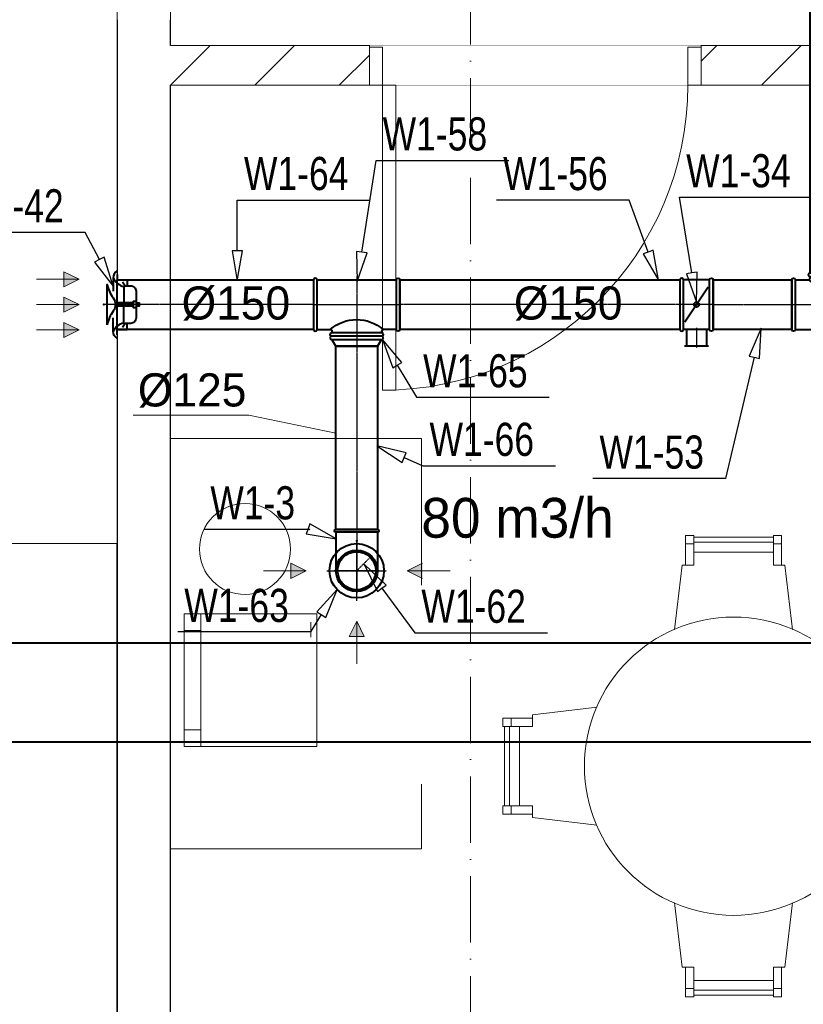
# Model space of a CAD drawing. Header units: millimetres. Extents: x 1700 to 4670, y 990 to 3874.
# Tile 9 of 110: x 2422 to 2659, y 1250 to 1547. Entities that reach past the tile are written whole.
import ezdxf
from ezdxf.enums import TextEntityAlignment as Align

# ---------------------------------------------------------------- set-up
doc = ezdxf.new("R2010")
doc.units = ezdxf.units.MM
for name, pattern in [('CENTER', [0.55, 0.37, -0.06, 0.06, -0.06]), ('Kropki i Kreski', [300, 200, -50, 0, -50]), ('Przerywana gęsta', [180, 120, -60]), ('Wipeout_Contour', [1000, 0, -1000])]:
    doc.linetypes.add(name, pattern=pattern)
doc.layers.get('0').update_dxf_attribs({"lineweight": 0})
for name, color, linetype in [('Nowe_210-A Pomieszczenia', 7, 'Continuous'), ('Nowe_320-W Umeblowanie', 252, 'Continuous'), ('Nowe_420-K Ściany', 7, 'Continuous'), ('Nowe_Drzwi Archicad', 7, 'Continuous'), ('opisy mt', 7, 'Continuous'), ('WEN_N1-_ATRYBUT', 7, 'Continuous'), ('WEN_N1-_OSIE', 2, 'CENTER'), ('WEN_W1-_ATRYBUT', 7, 'Continuous'), ('WEN_W1-_OSIE', 2, 'CENTER')]:
    doc.layers.add(name, color=color, linetype=linetype)
for name, color, linetype, lineweight in [('Nowe_320-W Umeblowanie_Nr_pióra__4', 252, 'Continuous', 13), ('Nowe_410-K Osie_Nr_pióra__18', 9, 'Continuous', 13), ('Nowe_420-K Ściany_Nr_pióra__1', 7, 'Continuous', 13), ('Nowe_420-K Ściany_Nr_pióra__27', 7, 'Continuous', 25), ('Nowe_810-G Ogólne_Nr_pióra__1', 7, 'Continuous', 13), ('Nowe_Drzwi Archicad_Nr_pióra__1', 7, 'Continuous', 13), ('Nowe_Drzwi Archicad_Nr_pióra__23', 7, 'Continuous', 15), ('Nowe_Drzwi Archicad_Nr_pióra__3', 7, 'Continuous', 13), ('WEN_N1-_ZLICZAC', 170, 'Continuous', 40), ('WEN_W1-_ZLICZAC', 10, 'Continuous', 40), ('wywiew', 14, 'Continuous', 40)]:
    doc.layers.add(name, color=color, linetype=linetype, lineweight=lineweight)
doc.styles.add('STYL_WENTYLE', font='txt', dxfattribs={"width": 0.8})
pattern_1 = [(45, (2028.786, 2819.407), (-12.72792, 12.72792), [])]

# ---------------------------------------------------------------- blocks, each defined once
blk = doc.blocks.new('QD-200X300CNN1-_5560-9054006_14')
blk.add_lwpolyline([(0, 150), (5560.9, 150), (5560.9, -150), (0, -150)], close=True)
at = {"layer": 'WEN_N1-_ATRYBUT', "style": 'STYL_WENTYLE', "width": 0.8, "flags": 8}
blk.add_attdef('WENTYLE', text='', height=100, dxfattribs=at).set_placement((2780.5, 0), align=Align.BOTTOM_LEFT)
at = {"layer": 'WEN_N1-_OSIE', "style": 'STYL_WENTYLE', "width": 0.8, "flags": 8}
blk.add_attdef('FI_KANALU', text='', height=40, dxfattribs=at).set_placement((2780.5, 0), align=Align.MIDDLE_CENTER)
blk = doc.blocks.new('TCP150150CW1-_13')
blk.add_line((-119.5, -170), (119.5, -170))
for points in [[(75, 0), (-75, 0, 1), (-75, -10.5), (75, -10.5, 1)], [(-130, -170), (-130, -20, -1), (-119.5, -20), (-119.5, -170, -1)], [(130, -170), (130, -20, 1), (119.5, -20), (119.5, -170, 1)]]:
    blk.add_lwpolyline(points, format="xyb", close=True)
for points in [[(-119.5, -20), (-79.5, -20, 0.414214), (-75, -15.5), (-75, -10.5)], [(-79.5, -20, 0.377358), (79.5, -20, 0.377358)], [(119.5, -20), (79.5, -20, -0.414214), (75, -15.5), (75, -10.5)]]:
    blk.add_lwpolyline(points, format="xyb")
for p in [(0, 0), (-130, -95), (130, -95)]:
    blk.add_point(p)
at = {"layer": 'WEN_W1-_OSIE'}
for p, q in [((0, -180), (0, 0)), ((-130, -95), (130, -95))]:
    blk.add_line(p, q, dxfattribs=at)
at = {"layer": 'WEN_W1-_ATRYBUT', "style": 'STYL_WENTYLE', "width": 0.8, "flags": 8}
blk.add_attdef('WENTYLE', text='', height=100, dxfattribs=at).set_placement((0, -95), align=Align.BOTTOM_LEFT)
blk = doc.blocks.new('SR-150CW1-_4480-8125179544_14')
blk.add_line((3000, -75), (3000, 75))
blk.add_lwpolyline([(0, -75), (0, 75), (4480.8, 75), (4480.8, -75)], close=True)
for p in [(0, 0), (4480.8, 0)]:
    blk.add_point(p)
at = {"layer": 'WEN_W1-_OSIE'}
blk.add_line((0, 0), (4480.8, 0), dxfattribs=at)
at = {"layer": 'WEN_W1-_ATRYBUT', "style": 'STYL_WENTYLE', "width": 0.8, "flags": 8}
blk.add_attdef('WENTYLE', text='', height=100, dxfattribs=at).set_placement((2240.4, 0), align=Align.BOTTOM_LEFT)
at = {"layer": 'WEN_W1-_OSIE', "style": 'STYL_WENTYLE', "width": 0.8, "flags": 8}
blk.add_attdef('FI_KANALU', text='', height=40, dxfattribs=at).set_placement((2240.4, 37.5), align=Align.MIDDLE_CENTER)
blk = doc.blocks.new('SR-150CW1-_237-0641077881_14')
blk.add_lwpolyline([(0, -75), (0, 75), (237.1, 75), (237.1, -75)], close=True)
for p in [(0, 0), (237.1, 0)]:
    blk.add_point(p)
at = {"layer": 'WEN_W1-_OSIE'}
blk.add_line((0, 0), (237.1, 0), dxfattribs=at)
at = {"layer": 'WEN_W1-_ATRYBUT', "style": 'STYL_WENTYLE', "width": 0.8, "flags": 8}
blk.add_attdef('WENTYLE', text='', height=100, dxfattribs=at).set_placement((118.5, 0), align=Align.BOTTOM_LEFT)
at = {"layer": 'WEN_W1-_OSIE', "style": 'STYL_WENTYLE', "width": 0.8, "flags": 8}
blk.add_attdef('FI_KANALU', text='', height=40, dxfattribs=at).set_placement((118.5, 37.5), align=Align.MIDDLE_CENTER)
blk = doc.blocks.new('DR150CW1-_11')
for p, q in [((14, 125), (86, 125)), ((20, 75), (20, 125)), ((80, 75), (80, 125)), ((10.5, 75), (89.5, 75)), ((15, -52.5), (85, 52.5)), ((10.5, -75), (89.5, -75))]:
    blk.add_line(p, q)
for points in [[(0, -75), (0, 75, -1), (10.5, 75), (10.5, -75, -1)], [(100, -75), (100, 75, 1), (89.5, 75), (89.5, -75, 1)]]:
    blk.add_lwpolyline(points, format="xyb", close=True)
blk.add_circle((50, 0), 7.5)
for p in [(0, 0), (100, 0)]:
    blk.add_point(p)
at = {"layer": 'WEN_W1-_OSIE'}
for p, q in [((50, 70), (50, 130)), ((0, 0), (100, 0))]:
    blk.add_line(p, q, dxfattribs=at)
at = {"layer": 'WEN_W1-_ATRYBUT', "style": 'STYL_WENTYLE', "width": 0.8, "flags": 8}
blk.add_attdef('WENTYLE', text='', height=100, dxfattribs=at).set_placement((0, 0), align=Align.BOTTOM_LEFT)
blk = doc.blocks.new('TCP150150CW1-_12')
blk.add_line((-10.5, -75), (-249.5, -75))
for points in [[(-205, 95), (-55, 95, -1), (-55, 84.5), (-205, 84.5, -1)], [(-260, -75), (-260, 75, -1), (-249.5, 75), (-249.5, -75, -1)], [(0, -75), (0, 75, 1), (-10.5, 75), (-10.5, -75, 1)]]:
    blk.add_lwpolyline(points, format="xyb", close=True)
for points in [[(-249.5, 75), (-209.5, 75, 0.414214), (-205, 79.5), (-205, 84.5)], [(-50.5, 75, -0.377358), (-209.5, 75, -0.377358)], [(-10.5, 75), (-50.5, 75, -0.414214), (-55, 79.5), (-55, 84.5)]]:
    blk.add_lwpolyline(points, format="xyb")
for p in [(-130, 95), (-260, 0), (0, 0)]:
    blk.add_point(p)
at = {"layer": 'WEN_W1-_OSIE'}
for p, q in [((-130, -85), (-130, 95)), ((0, 0), (-260, 0))]:
    blk.add_line(p, q, dxfattribs=at)
at = {"layer": 'WEN_W1-_ATRYBUT', "style": 'STYL_WENTYLE', "width": 0.8, "flags": 8}
blk.add_attdef('WENTYLE', text='', height=100, dxfattribs=at).set_placement((-665.6, 0), align=Align.BOTTOM_LEFT)
blk = doc.blocks.new('SR-150CW1-_844-5859190534_14')
blk.add_lwpolyline([(0, -75), (0, 75), (844.6, 75), (844.6, -75)], close=True)
for p in [(0, 0), (844.6, 0)]:
    blk.add_point(p)
at = {"layer": 'WEN_W1-_OSIE'}
blk.add_line((0, 0), (844.6, 0), dxfattribs=at)
at = {"layer": 'WEN_W1-_ATRYBUT', "style": 'STYL_WENTYLE', "width": 0.8, "flags": 8}
blk.add_attdef('WENTYLE', text='', height=100, dxfattribs=at).set_placement((422.3, 0), align=Align.BOTTOM_LEFT)
at = {"layer": 'WEN_W1-_OSIE', "style": 'STYL_WENTYLE', "width": 0.8, "flags": 8}
blk.add_attdef('FI_KANALU', text='', height=40, dxfattribs=at).set_placement((422.3, 37.5), align=Align.MIDDLE_CENTER)
blk = doc.blocks.new('SR-150CW1-_591-8505541513_14')
blk.add_lwpolyline([(0, -75), (0, 75), (591.9, 75), (591.9, -75)], close=True)
for p in [(0, 0), (591.9, 0)]:
    blk.add_point(p)
at = {"layer": 'WEN_W1-_OSIE'}
blk.add_line((0, 0), (591.9, 0), dxfattribs=at)
at = {"layer": 'WEN_W1-_ATRYBUT', "style": 'STYL_WENTYLE', "width": 0.8, "flags": 8}
blk.add_attdef('WENTYLE', text='', height=100, dxfattribs=at).set_placement((295.9, 0), align=Align.BOTTOM_LEFT)
at = {"layer": 'WEN_W1-_OSIE', "style": 'STYL_WENTYLE', "width": 0.8, "flags": 8}
blk.add_attdef('FI_KANALU', text='', height=40, dxfattribs=at).set_placement((295.9, 37.5), align=Align.MIDDLE_CENTER)
blk = doc.blocks.new('KIRML-150-C_11')
for p, q in [((-5.05, 47.47), (-5.05, -6)), ((5.05, 47.47), (5.05, -6)), ((-54.54, 20.2), (-5.05, 20.2)), ((54.54, 20.2), (5.05, 20.2)), ((-80.8, -12), (-40.4, -12)), ((80.8, -12), (40.4, -12))]:
    blk.add_line(p, q)
for points in [[(-5.05, 56.56), (-5.05, 65.65), (5.05, 65.65), (5.05, 56.56)], [(-90.9, 0), (-75, 0), (-75, 30), (-58.58, 30)], [(-9.09, 56.56), (-9.09, 47.47), (9.09, 47.47), (9.09, 56.56)], [(90.9, 0), (75, 0), (75, 30), (58.58, 30)]]:
    blk.add_lwpolyline(points)
for points in [[(-68.68, 16.16), (-56.56, 24.24), (-56.56, 40.4, -0.4142136), (-40.4, 56.56), (40.4, 56.56, -0.4142136), (56.56, 40.4), (56.56, 24.24), (68.68, 16.16)], [(-101, 0, 0.3074541), (-80.8, -12, 0.238587), (-54.54, 20.2, 0.238587)], [(101, 0, -0.3074541), (80.8, -12, -0.238587), (54.54, 20.2, -0.238587)]]:
    blk.add_lwpolyline(points, format="xyb")
blk.add_lwpolyline([(60.6, -30.3), (-60.6, -30.3, 0.1189811), (-20.2, -12.12, -0.3029703), (20.2, -12.12, 0.1189811), (60.6, -30.3)], format="xyb", close=True)
for p in [(0, 0), (0, -40.4)]:
    blk.add_point(p)
at = {"layer": 'WEN_N1-_OSIE'}
for p, q in [((0, 80.8), (0, -40.4)), ((-8.4, 0), (8.4, 0))]:
    blk.add_line(p, q, dxfattribs=at)
at = {"layer": 'WEN_N1-_ATRYBUT', "style": 'STYL_WENTYLE', "width": 0.8, "flags": 8}
blk.add_attdef('WENTYLE', text='', height=100, dxfattribs=at).set_placement((0, 0), align=Align.BOTTOM_LEFT)
blk = doc.blocks.new('RCP150125CW1-_11')
blk.add_lwpolyline([(0, 75), (0, -75, 1), (10.5, -75), (10.5, 75, 1)], format="xyb", close=True)
blk.add_lwpolyline([(10.5, 75), (30, 62.5), (30, -62.5), (10.5, -75)])
for p in [(0, 0), (30, 0)]:
    blk.add_point(p)
at = {"layer": 'WEN_W1-_OSIE'}
blk.add_line((0, 0), (30, 0), dxfattribs=at)
at = {"layer": 'WEN_W1-_ATRYBUT', "style": 'STYL_WENTYLE', "width": 0.8, "flags": 8}
blk.add_attdef('WENTYLE', text='', height=100, dxfattribs=at).set_placement((0, 0), align=Align.BOTTOM_LEFT)
blk = doc.blocks.new('B12590CW1-_13')
for p, q in [((-62.5, 8.75), (-62.5, 125)), ((62.5, 8.75), (62.5, 125))]:
    blk.add_line(p, q)
blk.add_lwpolyline([(62.5, 0), (-62.5, 0, -1), (-62.5, 8.75), (62.5, 8.75, -1)], format="xyb", close=True)
blk.add_circle((0, 125), 62.5)
blk.add_point((0, 0))
at = {"layer": 'WEN_W1-_OSIE'}
for p, q in [((0, 0), (0, 192.5)), ((-67.5, 125), (67.5, 125))]:
    blk.add_line(p, q, dxfattribs=at)
at = {"layer": 'WEN_W1-_ATRYBUT', "style": 'STYL_WENTYLE', "width": 0.8, "flags": 8}
blk.add_attdef('WENTYLE', text='', height=100, dxfattribs=at).set_placement((62.5, 0), align=Align.BOTTOM_LEFT)
blk = doc.blocks.new('PSR125CW1-_250_11')
blk.add_circle((0, 0), 62.5)
for p in [(44.2, 44.2), (0, 0)]:
    blk.add_point(p)
at = {"layer": 'WEN_W1-_OSIE'}
blk.add_line((0, 0), (44.2, 44.2), dxfattribs=at)
at = {"layer": 'WEN_W1-_ATRYBUT', "style": 'STYL_WENTYLE', "width": 0.8, "flags": 8}
blk.add_attdef('WENTYLE', text='', height=100, dxfattribs=at).set_placement((0, 0), align=Align.BOTTOM_LEFT)
blk = doc.blocks.new('KIRML-125-C_12')
for radius in [82, 57.4]:
    blk.add_circle((0, 0), radius)
for p in [(0, 90.2), (0, 0)]:
    blk.add_point(p)
at = {"layer": 'WEN_N1-_OSIE'}
for p, q in [((0, -90.2), (0, 90.2)), ((-90.2, 0), (90.2, 0))]:
    blk.add_line(p, q, dxfattribs=at)
at = {"layer": 'WEN_N1-_ATRYBUT', "style": 'STYL_WENTYLE', "width": 0.8, "flags": 8}
blk.add_attdef('WENTYLE', text='', height=100, dxfattribs=at).set_placement((0, 0), align=Align.BOTTOM_LEFT)
blk = doc.blocks.new('SR-125CW1-_552-967805448_14')
blk.add_lwpolyline([(0, -62.5), (0, 62.5), (553, 62.5), (553, -62.5)], close=True)
for p in [(0, 0), (553, 0)]:
    blk.add_point(p)
at = {"layer": 'WEN_W1-_OSIE'}
blk.add_line((0, 0), (553, 0), dxfattribs=at)
at = {"layer": 'WEN_W1-_ATRYBUT', "style": 'STYL_WENTYLE', "width": 0.8, "flags": 8}
blk.add_attdef('WENTYLE', text='', height=100, dxfattribs=at).set_placement((276.5, 0), align=Align.BOTTOM_LEFT)
at = {"layer": 'WEN_W1-_OSIE', "style": 'STYL_WENTYLE', "width": 0.8, "flags": 8}
blk.add_attdef('FI_KANALU', text='', height=40, dxfattribs=at).set_placement((276.5, 125), align=Align.MIDDLE_CENTER)

msp = doc.modelspace()

# ---------------------------------------------------------------- hatches: boundary and pattern name
at = {"layer": 'opisy mt', "linetype": 'Continuous', "lineweight": 18}
for points in [[(2435.68, 1471.16), (2440.32, 1468.87), (2435.68, 1466.58)], [(2435.68, 1471.16), (2440.32, 1468.87), (2435.68, 1466.58)], [(2435.68, 1458.94), (2440.32, 1461.23), (2435.68, 1463.52)], [(2435.68, 1458.94), (2440.32, 1461.23), (2435.68, 1463.52)], [(2435.68, 1451.3), (2440.32, 1453.59), (2435.68, 1455.88)], [(2435.68, 1451.3), (2440.32, 1453.59), (2435.68, 1455.88)], [(2504.11, 1383.22), (2508.75, 1380.93), (2504.11, 1378.64)], [(2504.11, 1383.22), (2508.75, 1380.93), (2504.11, 1378.64)], [(2543.83, 1383.22), (2539.19, 1380.93), (2543.83, 1378.64)], [(2543.83, 1383.22), (2539.19, 1380.93), (2543.83, 1378.64)], [(2526.26, 1361.07), (2523.97, 1365.71), (2521.68, 1361.07)], [(2526.26, 1361.07), (2523.97, 1365.71), (2521.68, 1361.07)]]:
    msp.add_hatch(color=256, dxfattribs=at).paths.add_polyline_path(points)

# ---------------------------------------------------------------- linework, layer by layer
msp.add_line((2491.46, 1427.87), (2517.72, 1422.49))
at = {"layer": 'Nowe_210-A Pomieszczenia', "color": 252, "linetype": 'Continuous', "lineweight": 0, "flags": 128}
msp.add_lwpolyline([(2570.79, 2353.41), (2570.79, 1716.42), (2644.79, 1716.48), (2644.81, 1688.31), (2644.81, 1659.41), (2467.79, 1659.41), (2467.79, 1539.41), (2782.79, 1539.41), (2782.79, 1659.41), (2744.79, 1659.41), (2744.79, 1688.38), (2782.79, 1688.41), (2782.79, 1934.41), (2811.79, 1934.41), (2811.79, 1887.41), (2892.79, 1887.41), (2892.79, 1934.41), (2902.79, 1934.41), (2902.79, 1887.41), (3770.79, 1887.41)], dxfattribs=at)
for points in [[(2451.79, 1209.17), (2451.79, 1659.17), (2084.79, 1658.91), (2084.79, 1658.91), (2084.79, 1208.91)], [(2467.79, 1527.41), (2467.79, 1209.18), (2782.79, 1209.41), (2782.79, 1282.41), (2782.79, 1527.41)]]:
    msp.add_lwpolyline(points, close=True, dxfattribs=at)
at = {"layer": 'Nowe_810-G Ogólne_Nr_pióra__1', "color": 252, "linetype": 'Przerywana gęsta', "lineweight": 13, "flags": 128}
msp.add_lwpolyline([(2467.79, 1420.88), (2543.46, 1420.88), (2543.46, 1297.05), (2467.79, 1297.05)], close=True, dxfattribs=at)
at = {"layer": 'Nowe_810-G Ogólne_Nr_pióra__1', "color": 252, "linetype": 'Continuous', "lineweight": 13}
msp.add_circle((2490.3, 1387.49), 13.73, dxfattribs=at)
at = {"layer": 'opisy mt', "linetype": 'Continuous', "lineweight": 18}
for p, q in [((2435.68, 1471.16), (2435.68, 1466.58)), ((2440.32, 1468.87), (2435.68, 1471.16)), ((2435.68, 1471.16), (2435.68, 1466.58)), ((2435.68, 1471.16), (2435.68, 1466.58)), ((2440.32, 1468.87), (2435.68, 1471.16)), ((2435.68, 1471.16), (2435.68, 1466.58)), ((2427.42, 1468.87), (2440.32, 1468.87)), ((2427.42, 1468.87), (2440.32, 1468.87)), ((2440.32, 1468.87), (2435.68, 1466.58)), ((2440.32, 1468.87), (2435.68, 1466.58)), ((2435.68, 1458.94), (2435.68, 1463.52)), ((2440.32, 1461.23), (2435.68, 1463.52)), ((2435.68, 1458.94), (2435.68, 1463.52)), ((2435.68, 1458.94), (2435.68, 1463.52)), ((2440.32, 1461.23), (2435.68, 1463.52)), ((2435.68, 1458.94), (2435.68, 1463.52)), ((2427.42, 1461.23), (2440.32, 1461.23)), ((2427.42, 1461.23), (2440.32, 1461.23)), ((2440.32, 1461.23), (2435.68, 1458.94)), ((2440.32, 1461.23), (2435.68, 1458.94)), ((2435.68, 1451.3), (2435.68, 1455.88)), ((2440.32, 1453.59), (2435.68, 1455.88)), ((2435.68, 1451.3), (2435.68, 1455.88)), ((2435.68, 1451.3), (2435.68, 1455.88)), ((2440.32, 1453.59), (2435.68, 1455.88)), ((2435.68, 1451.3), (2435.68, 1455.88)), ((2427.42, 1453.59), (2440.32, 1453.59)), ((2427.42, 1453.59), (2440.32, 1453.59)), ((2440.32, 1453.59), (2435.68, 1451.3)), ((2440.32, 1453.59), (2435.68, 1451.3)), ((2504.11, 1383.22), (2504.11, 1378.64)), ((2508.75, 1380.93), (2504.11, 1383.22)), ((2504.11, 1383.22), (2504.11, 1378.64)), ((2504.11, 1383.22), (2504.11, 1378.64)), ((2508.75, 1380.93), (2504.11, 1383.22)), ((2504.11, 1383.22), (2504.11, 1378.64)), ((2539.19, 1380.93), (2543.83, 1383.22)), ((2539.19, 1380.93), (2543.83, 1383.22)), ((2495.85, 1380.93), (2508.75, 1380.93)), ((2495.85, 1380.93), (2508.75, 1380.93)), ((2508.75, 1380.93), (2504.11, 1378.64)), ((2508.75, 1380.93), (2504.11, 1378.64)), ((2552.1, 1380.93), (2539.19, 1380.93)), ((2539.19, 1380.93), (2543.83, 1378.64)), ((2552.1, 1380.93), (2539.19, 1380.93)), ((2539.19, 1380.93), (2543.83, 1378.64)), ((2523.97, 1365.71), (2521.68, 1361.07)), ((2523.97, 1365.71), (2521.68, 1361.07)), ((2523.97, 1365.71), (2526.26, 1361.07)), ((2523.97, 1352.81), (2523.97, 1365.71)), ((2523.97, 1365.71), (2526.26, 1361.07)), ((2526.26, 1361.07), (2521.68, 1361.07)), ((2526.26, 1361.07), (2521.68, 1361.07)), ((2526.26, 1361.07), (2521.68, 1361.07)), ((2526.26, 1361.07), (2521.68, 1361.07))]:
    msp.add_line(p, q, dxfattribs=at)
at = {"layer": 'WEN_W1-_ATRYBUT'}
for points in [[(2487.98, 1477.44), (2486.38, 1477.44), (2487.98, 1468.44), (2489.58, 1477.44), (2487.98, 1477.44), (2487.98, 1492.78), (2527.98, 1492.78)], [(2611.86, 1477.08), (2610.36, 1476.53), (2614.95, 1468.63), (2613.36, 1477.63), (2611.86, 1477.08), (2606.12, 1492.76), (2566.12, 1492.76)], [(2624.99, 1470.81), (2623.41, 1470.55), (2626.44, 1461.92), (2626.57, 1471.06), (2624.99, 1470.81), (2621.29, 1493.61), (2661.29, 1493.61)], [(2643.81, 1445.34), (2645.36, 1444.97), (2645.88, 1454.1), (2642.25, 1445.71), (2643.81, 1445.34), (2635.16, 1408.74), (2595.16, 1408.74)], [(2538.27, 1415.06), (2538.91, 1416.53), (2530.03, 1418.66), (2537.63, 1413.59), (2538.27, 1415.06), (2543.93, 1412.59), (2583.93, 1412.59)], [(2509.33, 1393.62), (2508.78, 1392.12), (2517.78, 1390.53), (2509.87, 1395.12), (2509.33, 1393.62), (2509.84, 1393.43), (2477.84, 1393.43)], [(2531.58, 1375.66), (2532.87, 1376.61), (2526.25, 1382.91), (2530.29, 1374.71), (2531.58, 1375.66), (2541.46, 1362.23), (2581.46, 1362.23)]]:
    msp.add_lwpolyline(points, dxfattribs=at)

# ---------------------------------------------------------------- block references
at = {"layer": 'WEN_W1-_ZLICZAC'}
ref = msp.add_blockref('DR150CW1-_11', (2631.43, 1461.23), dxfattribs=dict(at, xscale=0.1, yscale=0.1, zscale=0.1, rotation=180))
ref.add_attrib('WENTYLE', 'W1-34', dxfattribs={"layer": 'WEN_W1-_ATRYBUT', "height": 10, "style": 'STYL_WENTYLE', "width": 0.8, "flags": 8}).set_placement((2623.29, 1493.61), align=Align.BOTTOM_LEFT)
ref = msp.add_blockref('TCP150150CW1-_13', (2668.14, 1470.73), dxfattribs=dict(at, xscale=0.1, yscale=0.1, zscale=0.1))
ref.add_attrib('WENTYLE', 'W1-58', dxfattribs={"layer": 'WEN_W1-_ATRYBUT', "height": 10, "style": 'STYL_WENTYLE', "width": 0.8, "flags": 8}).set_placement((2668.14, 1409.68), align=Align.BOTTOM_LEFT)
ref = msp.add_blockref('SR-150CW1-_237-0641077881_14', (2631.43, 1461.23), dxfattribs=dict(at, xscale=0.1, yscale=0.1, zscale=0.1))
ref.add_attrib('WENTYLE', 'W1-53', dxfattribs={"layer": 'WEN_W1-_ATRYBUT', "height": 10, "style": 'STYL_WENTYLE', "width": 0.8, "flags": 8}).set_placement((2597.16, 1408.74), align=Align.BOTTOM_LEFT)
ref = msp.add_blockref('B12590CW1-_13', (2523.97, 1393.43), dxfattribs=dict(at, xscale=0.1, yscale=0.1, zscale=0.1, rotation=180))
ref.add_attrib('WENTYLE', 'W1-3', dxfattribs={"layer": 'WEN_W1-_ATRYBUT', "height": 10, "style": 'STYL_WENTYLE', "width": 0.8, "flags": 8}).set_placement((2479.84, 1393.43), align=Align.BOTTOM_LEFT)
ref = msp.add_blockref('PSR125CW1-_250_11', (2523.97, 1380.93), dxfattribs=dict(at, xscale=0.1, yscale=0.1, zscale=0.1))
ref.add_attrib('WENTYLE', 'W1-62', dxfattribs={"layer": 'WEN_W1-_ATRYBUT', "height": 10, "style": 'STYL_WENTYLE', "width": 0.8, "flags": 8}).set_placement((2543.46, 1362.23), align=Align.BOTTOM_LEFT)

# ---------------------------------------------------------------- texts
at = {"layer": 'opisy mt', "linetype": 'Continuous', "lineweight": 18, "width": 136.5578, "attachment_point": 1}
for s, insert, char_height in [('%%C150', (2471.2, 1466.71), 10), ('%%C150', (2571.37, 1466.71), 10), ('80 m3/h', (2543.46, 1402.91), 12)]:
    msp.add_mtext(s, dxfattribs=dict(at, insert=insert, char_height=char_height))

# ---------------------------------------------------------------- next in the draw order: wipeouts: each hides what was drawn before it
at = {"color": 252, "linetype": 'Wipeout_Contour', "lineweight": 0, "ltscale": 125470.904859}
msp.add_wipeout([(2617.61, 1344.58), (2657.61, 1344.58), (2653.09, 1382.58), (2649.58, 1382.58), (2649.58, 1386.58), (2625.64, 1386.58), (2625.64, 1382.58), (2622.14, 1382.58)], dxfattribs=at).dxf.layer = 'Nowe_320-W Umeblowanie'
at = {"color": 252, "linetype": 'Wipeout_Contour', "lineweight": 0, "ltscale": 61711.567221}
msp.add_wipeout([(2512, 1327.93), (2512, 1367.93), (2472, 1367.93), (2472, 1327.93)], dxfattribs=at).dxf.layer = 'Nowe_320-W Umeblowanie'
at = {"color": 252, "linetype": 'Wipeout_Contour', "lineweight": 0, "ltscale": 127813.736107}
msp.add_wipeout([(2615.01, 1301.98), (2615.01, 1341.98), (2577.01, 1337.45), (2577.01, 1333.94), (2573.01, 1333.94), (2573.01, 1310.01), (2577.01, 1310.01), (2577.01, 1306.5)], dxfattribs=at).dxf.layer = 'Nowe_320-W Umeblowanie'
at = {"color": 252, "linetype": 'Wipeout_Contour', "lineweight": 0, "ltscale": 133195.187994}
msp.add_wipeout([(2657.61, 1299.37), (2617.61, 1299.37), (2622.14, 1261.37), (2625.64, 1261.37), (2625.64, 1257.37), (2649.58, 1257.37), (2649.58, 1261.37), (2653.09, 1261.37)], dxfattribs=at).dxf.layer = 'Nowe_320-W Umeblowanie'
at = {"color": 252, "linetype": 'Wipeout_Contour', "lineweight": 0, "ltscale": 60204.095599}
msp.add_wipeout([(2451.79, 1209.17), (2467.79, 1209.18), (2467.79, 1547.18), (2451.79, 1547.18)], dxfattribs=at).dxf.layer = 'Nowe_420-K Ściany'
at = {"color": 252, "linetype": 'Wipeout_Contour', "lineweight": 0, "ltscale": 58188.202129}
msp.add_wipeout([(2627.79, 1527.41), (2782.79, 1527.41), (2782.79, 1539.41), (2627.79, 1539.41)], dxfattribs=at).dxf.layer = 'Nowe_420-K Ściany'

# ---------------------------------------------------------------- next in the draw order: hatches: boundary and pattern name
at = {"layer": 'Nowe_420-K Ściany', "linetype": 'Continuous', "lineweight": 0}
h = msp.add_hatch(dxfattribs=at)
h.set_pattern_fill('Bloczki_ceramiczne_0001', color=252, scale=0.1, style=0, pattern_type=2)
h.set_pattern_definition(pattern_1)
h.paths.add_polyline_path([(2627.79, 1527.41), (2782.79, 1527.41), (2782.79, 1539.41), (2627.79, 1539.41)])

# ---------------------------------------------------------------- next in the draw order: linework, layer by layer
msp.add_line((2456.55, 1427.87), (2491.46, 1427.87))
at = {"layer": 'Nowe_320-W Umeblowanie_Nr_pióra__4', "color": 252, "linetype": 'Continuous', "lineweight": 13}
for p, q in [((2477, 1327.93), (2477, 1367.93)), ((2477, 1362.93), (2472, 1362.93)), ((2477, 1332.93), (2472, 1332.93))]:
    msp.add_line(p, q, dxfattribs=at)
at = {"layer": 'Nowe_320-W Umeblowanie_Nr_pióra__4', "color": 252, "linetype": 'Continuous', "lineweight": 13, "flags": 128}
for points in [[(2617.61, 1344.58), (2657.61, 1344.58), (2653.09, 1382.58), (2649.58, 1382.58), (2649.58, 1386.58), (2625.64, 1386.58), (2625.64, 1382.58), (2622.14, 1382.58)], [(2512, 1327.93), (2512, 1367.93), (2472, 1367.93), (2472, 1327.93)], [(2615.01, 1301.98), (2615.01, 1341.98), (2577.01, 1337.45), (2577.01, 1333.94), (2573.01, 1333.94), (2573.01, 1310.01), (2577.01, 1310.01), (2577.01, 1306.5)], [(2657.61, 1299.37), (2617.61, 1299.37), (2622.14, 1261.37), (2625.64, 1261.37), (2625.64, 1257.37), (2649.58, 1257.37), (2649.58, 1261.37), (2653.09, 1261.37)]]:
    msp.add_lwpolyline(points, close=True, dxfattribs=at)
at = {"layer": 'Nowe_420-K Ściany_Nr_pióra__27', "color": 252, "linetype": 'Continuous', "lineweight": 25, "flags": 128}
for points in [[(2451.79, 1547.18), (2451.79, 1209.17)], [(2467.79, 1539.41), (2467.79, 1547.18)], [(2467.79, 1209.18), (2467.79, 1527.41)]]:
    msp.add_lwpolyline(points, dxfattribs=at)
at = {"layer": 'WEN_N1-_ATRYBUT'}
for points in [[(2446.39, 1474.82), (2444.97, 1474.08), (2450.54, 1466.83), (2447.81, 1475.56), (2446.39, 1474.82), (2442.11, 1483.03), (2402.11, 1483.03)], [(2513.29, 1367.69), (2514.64, 1366.84), (2518.11, 1375.3), (2511.94, 1368.55), (2513.29, 1367.69), (2510, 1362.49), (2470, 1362.49)]]:
    msp.add_lwpolyline(points, dxfattribs=at)
at = {"layer": 'wywiew', "lineweight": 15}
msp.add_line((2510.1, 1365.43), (2510.1, 1360.86), dxfattribs=at)
msp.add_line((2510.1, 1365.43), (2510.1, 1360.86), dxfattribs=at)
at = {"layer": 'wywiew', "lineweight": 20}
msp.add_line((2510.1, 1365.43), (2510.1, 1360.86), dxfattribs=at)

# ---------------------------------------------------------------- next in the draw order: block references
at = {"layer": 'WEN_W1-_ZLICZAC'}
ref = msp.add_blockref('SR-150CW1-_591-8505541513_14', (2510.97, 1461.23), dxfattribs=dict(at, xscale=0.1, yscale=0.1, zscale=0.1, rotation=179.9999999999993))
ref.add_attrib('WENTYLE', 'W1-64', dxfattribs={"layer": 'WEN_W1-_ATRYBUT', "height": 10, "style": 'STYL_WENTYLE', "width": 0.8, "flags": 8}).set_placement((2489.98, 1492.78), align=Align.BOTTOM_LEFT)
ref = msp.add_blockref('KIRML-150-C_11', (2451.79, 1461.23), dxfattribs=dict(at, xscale=0.1, yscale=0.1, zscale=0.1, rotation=269.9999999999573))
ref.add_attrib('WENTYLE', 'W1-42', dxfattribs={"layer": 'WEN_N1-_ATRYBUT', "height": 10, "style": 'STYL_WENTYLE', "width": 0.8, "flags": 8}).set_placement((2404.11, 1483.03), align=Align.BOTTOM_LEFT)
ref = msp.add_blockref('KIRML-125-C_12', (2523.97, 1380.93), dxfattribs=dict(at, xscale=0.1, yscale=0.1, zscale=0.1))
ref.add_attrib('WENTYLE', 'W1-63', dxfattribs={"layer": 'WEN_N1-_ATRYBUT', "height": 10, "style": 'STYL_WENTYLE', "width": 0.8, "flags": 8}).set_placement((2472, 1362.49), align=Align.BOTTOM_LEFT)

# ---------------------------------------------------------------- next in the draw order: texts
at = {"layer": 'opisy mt', "linetype": 'Continuous', "lineweight": 18, "insert": (2458, 1440.5), "char_height": 10, "width": 136.5578, "attachment_point": 1}
msp.add_mtext('%%C125', dxfattribs=at)

# ---------------------------------------------------------------- next in the draw order: wipeouts: each hides what was drawn before it
at = {"color": 252, "linetype": 'Wipeout_Contour', "lineweight": 0, "ltscale": 62049.366261}
msp.add_wipeout([(2623.14, 1382.58), (2625.64, 1382.58), (2625.64, 1391.58), (2623.14, 1391.58)], dxfattribs=at).dxf.layer = 'Nowe_320-W Umeblowanie'
at = {"color": 252, "linetype": 'Wipeout_Contour', "lineweight": 0, "ltscale": 62463.048901}
msp.add_wipeout([(2652.08, 1382.58), (2652.08, 1391.58), (2649.58, 1391.58), (2649.58, 1382.58)], dxfattribs=at).dxf.layer = 'Nowe_320-W Umeblowanie'
at = {"color": 252, "linetype": 'Wipeout_Contour', "lineweight": 0, "ltscale": 92939.795052}
msp.add_wipeout([(2451.7, 1389.14), (2231.7, 1389.14), (2231.7, 1329.14), (2401.7, 1329.14), (2401.7, 1209.17), (2451.7, 1209.17)], dxfattribs=at).dxf.layer = 'Nowe_320-W Umeblowanie'
at = {"color": 252, "linetype": 'Wipeout_Contour', "lineweight": 0, "ltscale": 517379.227448}
msp.add_wipeout([(2682.61, 1321.98), (2682.61, 1321.98), (2681.49, 1331.99), (2678.16, 1341.5), (2672.8, 1350.03), (2665.67, 1357.16), (2657.14, 1362.52), (2647.63, 1365.85), (2637.61, 1366.98), (2627.6, 1365.85), (2618.09, 1362.52), (2609.56, 1357.16), (2602.43, 1350.03), (2597.07, 1341.5), (2593.74, 1331.99), (2592.61, 1321.98), (2592.61, 1321.98), (2592.61, 1321.98), (2593.74, 1311.96), (2597.07, 1302.45), (2602.43, 1293.92), (2609.56, 1286.79), (2618.09, 1281.43), (2627.6, 1278.1), (2637.61, 1276.98), (2647.63, 1278.1), (2657.14, 1281.43), (2665.67, 1286.79), (2672.8, 1293.92), (2678.16, 1302.45), (2681.49, 1311.96)], dxfattribs=at).dxf.layer = 'Nowe_320-W Umeblowanie'
at = {"color": 252, "linetype": 'Wipeout_Contour', "lineweight": 0, "ltscale": 63227.144562}
msp.add_wipeout([(2577.01, 1336.44), (2568.01, 1336.44), (2568.01, 1333.94), (2577.01, 1333.94)], dxfattribs=at).dxf.layer = 'Nowe_320-W Umeblowanie'
at = {"color": 252, "linetype": 'Wipeout_Contour', "lineweight": 0, "ltscale": 64221.166966}
msp.add_wipeout([(2577.01, 1307.51), (2577.01, 1310.01), (2568.01, 1310.01), (2568.01, 1307.51)], dxfattribs=at).dxf.layer = 'Nowe_320-W Umeblowanie'
at = {"color": 252, "linetype": 'Wipeout_Contour', "lineweight": 0, "ltscale": 66888.090121}
msp.add_wipeout([(2623.14, 1261.37), (2623.14, 1252.37), (2625.64, 1252.37), (2625.64, 1261.37)], dxfattribs=at).dxf.layer = 'Nowe_320-W Umeblowanie'
at = {"color": 252, "linetype": 'Wipeout_Contour', "lineweight": 0, "ltscale": 67272.023793}
msp.add_wipeout([(2652.08, 1261.37), (2649.58, 1261.37), (2649.58, 1252.37), (2652.08, 1252.37)], dxfattribs=at).dxf.layer = 'Nowe_320-W Umeblowanie'
at = {"color": 252, "linetype": 'Wipeout_Contour', "lineweight": 0, "ltscale": 54765.782064}
msp.add_wipeout([(2467.79, 1527.41), (2527.79, 1527.41), (2527.79, 1539.41), (2467.79, 1539.41)], dxfattribs=at).dxf.layer = 'Nowe_420-K Ściany'

# ---------------------------------------------------------------- next in the draw order: hatches: boundary and pattern name
at = {"layer": 'Nowe_420-K Ściany', "linetype": 'Continuous', "lineweight": 0}
h = msp.add_hatch(dxfattribs=at)
h.set_pattern_fill('Bloczki_ceramiczne_0001', color=252, scale=0.1, style=0, pattern_type=2)
h.set_pattern_definition(pattern_1)
h.paths.add_polyline_path([(2467.79, 1527.41), (2527.79, 1527.41), (2527.79, 1539.41), (2467.79, 1539.41)])

# ---------------------------------------------------------------- next in the draw order: linework, layer by layer
at = {"layer": 'Nowe_320-W Umeblowanie_Nr_pióra__4', "color": 252, "linetype": 'Continuous', "lineweight": 13, "flags": 128}
for points in [[(2623.14, 1382.58), (2625.64, 1382.58), (2625.64, 1391.58), (2623.14, 1391.58)], [(2652.08, 1382.58), (2649.58, 1382.58), (2649.58, 1391.58), (2652.08, 1391.58)], [(2451.7, 1389.14), (2231.7, 1389.14), (2231.7, 1329.14), (2401.7, 1329.14), (2401.7, 1209.17), (2451.7, 1209.17)], [(2577.01, 1336.44), (2577.01, 1333.94), (2568.01, 1333.94), (2568.01, 1336.44)], [(2577.01, 1307.51), (2577.01, 1310.01), (2568.01, 1310.01), (2568.01, 1307.51)], [(2623.14, 1261.37), (2625.64, 1261.37), (2625.64, 1252.37), (2623.14, 1252.37)], [(2652.08, 1261.37), (2649.58, 1261.37), (2649.58, 1252.37), (2652.08, 1252.37)]]:
    msp.add_lwpolyline(points, close=True, dxfattribs=at)
msp.add_lwpolyline([(2682.61, 1321.98, 1), (2592.61, 1321.98, 1)], format="xyb", close=True, dxfattribs=at)

# ---------------------------------------------------------------- next in the draw order: wipeouts: each hides what was drawn before it
at = {"color": 252, "linetype": 'Wipeout_Contour', "lineweight": 0, "ltscale": 62191.407281}
msp.add_wipeout([(2625.64, 1386.58), (2649.58, 1386.58), (2649.58, 1391.08), (2625.64, 1391.08)], dxfattribs=at).dxf.layer = 'Nowe_320-W Umeblowanie'
at = {"color": 252, "linetype": 'Wipeout_Contour', "lineweight": 0, "ltscale": 63700.084087}
msp.add_wipeout([(2573.01, 1310.01), (2573.01, 1333.94), (2568.51, 1333.94), (2568.51, 1310.01)], dxfattribs=at).dxf.layer = 'Nowe_320-W Umeblowanie'
at = {"color": 252, "linetype": 'Wipeout_Contour', "lineweight": 0, "ltscale": 67144.921814}
msp.add_wipeout([(2649.58, 1257.37), (2625.64, 1257.37), (2625.64, 1252.87), (2649.58, 1252.87)], dxfattribs=at).dxf.layer = 'Nowe_320-W Umeblowanie'
at = {"color": 252, "linetype": 'Wipeout_Contour', "lineweight": 0, "ltscale": 55961.695856}
msp.add_wipeout([(2527.79, 1527.41), (2627.79, 1527.41), (2627.79, 1539.41), (2527.79, 1539.41)], dxfattribs=at).dxf.layer = 'Nowe_420-K Ściany'

# ---------------------------------------------------------------- next in the draw order: linework, layer by layer
at = {"layer": 'Nowe_320-W Umeblowanie_Nr_pióra__4', "color": 252, "linetype": 'Continuous', "lineweight": 13}
for p, q in [((2623.14, 1389.08), (2625.64, 1389.08)), ((2625.64, 1389.58), (2649.58, 1389.58)), ((2652.08, 1389.08), (2649.58, 1389.08)), ((2570.01, 1310.01), (2570.01, 1333.94)), ((2570.51, 1336.44), (2570.51, 1333.94)), ((2570.51, 1307.51), (2570.51, 1310.01)), ((2623.14, 1254.87), (2625.64, 1254.87)), ((2649.58, 1254.37), (2625.64, 1254.37)), ((2652.08, 1254.87), (2649.58, 1254.87))]:
    msp.add_line(p, q, dxfattribs=at)
at = {"layer": 'Nowe_320-W Umeblowanie_Nr_pióra__4', "color": 252, "linetype": 'Continuous', "lineweight": 13, "flags": 128}
for points in [[(2625.64, 1386.58), (2649.58, 1386.58), (2649.58, 1391.08), (2625.64, 1391.08)], [(2573.01, 1310.01), (2573.01, 1333.94), (2568.51, 1333.94), (2568.51, 1310.01)], [(2649.58, 1257.37), (2625.64, 1257.37), (2625.64, 1252.87), (2649.58, 1252.87)]]:
    msp.add_lwpolyline(points, close=True, dxfattribs=at)
at = {"layer": 'Nowe_410-K Osie_Nr_pióra__18', "color": 9, "linetype": 'Kropki i Kreski', "lineweight": 13, "ltscale": 0.1}
msp.add_line((2558.29, 3004.46), (2558.29, 1094.35), dxfattribs=at)
at = {"layer": 'Nowe_420-K Ściany_Nr_pióra__1', "color": 252, "linetype": 'Continuous', "lineweight": 13}
for p, q in [((2527.79, 1538.91), (2527.79, 1539.41)), ((2527.79, 1527.41), (2527.79, 1538.91)), ((2627.79, 1538.91), (2627.79, 1539.41)), ((2627.79, 1527.41), (2627.79, 1538.91))]:
    msp.add_line(p, q, dxfattribs=at)
at = {"layer": 'Nowe_420-K Ściany_Nr_pióra__1', "color": 252, "linetype": 'Continuous', "lineweight": 13, "flags": 128}
for points in [[(2527.79, 1539.41), (2467.79, 1539.41)], [(2782.79, 1539.41), (2627.79, 1539.41)], [(2467.79, 1527.41), (2527.79, 1527.41)], [(2627.79, 1527.41), (2782.79, 1527.41)]]:
    msp.add_lwpolyline(points, dxfattribs=at)
at = {"layer": 'Nowe_Drzwi Archicad_Nr_pióra__3', "color": 252, "linetype": 'Continuous', "lineweight": 13}
msp.add_arc((2531.79, 1527.41), 92, 270, 0, dxfattribs=at)

# ---------------------------------------------------------------- next in the draw order: block references
at = {"layer": 'WEN_N1-_ZLICZAC', "xscale": 0.1, "yscale": 0.1, "zscale": 0.1}
msp.add_blockref('QD-200X300CNN1-_5560-9054006_14', (2169.9, 1344.22), dxfattribs=at)

# ---------------------------------------------------------------- next in the draw order: wipeouts: each hides what was drawn before it
at = {"color": 252, "linetype": 'Wipeout_Contour', "lineweight": 0, "ltscale": 55215.188845}
msp.add_wipeout([(2527.79, 1538.91), (2527.79, 1527.41), (2531.79, 1527.41), (2531.79, 1538.91)], dxfattribs=at).dxf.layer = 'Nowe_Drzwi Archicad'
at = {"color": 252, "linetype": 'Wipeout_Contour', "lineweight": 0, "ltscale": 56721.883341}
msp.add_wipeout([(2623.79, 1538.91), (2623.79, 1527.41), (2627.79, 1527.41), (2627.79, 1538.91)], dxfattribs=at).dxf.layer = 'Nowe_Drzwi Archicad'

# ---------------------------------------------------------------- next in the draw order: linework, layer by layer
at = {"layer": 'Nowe_Drzwi Archicad_Nr_pióra__1', "color": 252, "linetype": 'Continuous', "lineweight": 13}
for p, q in [((2527.79, 1538.91), (2527.79, 1539.41)), ((2527.79, 1527.41), (2527.79, 1538.91)), ((2527.79, 1527.41), (2527.79, 1538.91)), ((2627.79, 1538.91), (2627.79, 1539.41)), ((2627.79, 1527.41), (2627.79, 1538.91)), ((2627.79, 1527.41), (2627.79, 1538.91))]:
    msp.add_line(p, q, dxfattribs=at)
at = {"layer": 'Nowe_Drzwi Archicad_Nr_pióra__23', "color": 252, "linetype": 'Continuous', "lineweight": 15}
for p, q in [((2527.79, 1538.91), (2527.79, 1527.41)), ((2531.79, 1538.91), (2527.79, 1538.91)), ((2623.79, 1538.91), (2623.79, 1527.41)), ((2627.79, 1538.91), (2623.79, 1538.91)), ((2627.79, 1527.41), (2627.79, 1538.91)), ((2623.79, 1527.41), (2627.79, 1527.41))]:
    msp.add_line(p, q, dxfattribs=at)

# ---------------------------------------------------------------- next in the draw order: block references
at = {"layer": 'WEN_W1-_ZLICZAC'}
ref = msp.add_blockref('SR-150CW1-_4480-8125179544_14', (2668.14, 1918.81), dxfattribs=dict(at, xscale=0.1, yscale=0.1, zscale=0.1, rotation=270))
ref.add_attrib('WENTYLE', 'W1-55', dxfattribs={"layer": 'WEN_W1-_ATRYBUT', "height": 10, "style": 'STYL_WENTYLE', "width": 0.8, "flags": 8}).set_placement((2613.97, 1852.81), align=Align.BOTTOM_LEFT)

# ---------------------------------------------------------------- next in the draw order: wipeouts: each hides what was drawn before it
at = {"color": 252, "linetype": 'Wipeout_Contour', "lineweight": 0, "ltscale": 57208.925109}
msp.add_wipeout([(2531.79, 1435.41), (2535.79, 1435.41), (2535.79, 1527.41), (2531.79, 1527.41)], dxfattribs=at).dxf.layer = 'Nowe_Drzwi Archicad'

# ---------------------------------------------------------------- next in the draw order: linework, layer by layer
at = {"layer": 'Nowe_Drzwi Archicad_Nr_pióra__23', "color": 252, "linetype": 'Continuous', "lineweight": 15}
for p, q in [((2531.79, 1527.41), (2531.79, 1538.91)), ((2527.79, 1527.41), (2531.79, 1527.41))]:
    msp.add_line(p, q, dxfattribs=at)
at = {"layer": 'Nowe_Drzwi Archicad_Nr_pióra__3', "color": 252, "linetype": 'Continuous', "lineweight": 13}
for p, q in [((2531.79, 1435.41), (2531.79, 1527.41)), ((2531.79, 1527.41), (2535.79, 1527.41)), ((2535.79, 1527.41), (2535.79, 1435.41)), ((2535.79, 1435.41), (2531.79, 1435.41))]:
    msp.add_line(p, q, dxfattribs=at)
at = {"layer": 'WEN_W1-_ATRYBUT'}
for points in [[(2525.51, 1477.05), (2523.92, 1477.29), (2524.13, 1468.16), (2527.09, 1476.81), (2525.51, 1477.05), (2529.79, 1504.73), (2569.79, 1504.73)], [(2536.21, 1442.98), (2537.58, 1443.8), (2531.61, 1450.72), (2534.83, 1442.16), (2536.21, 1442.98), (2541.98, 1433.26), (2581.98, 1433.26)]]:
    msp.add_lwpolyline(points, dxfattribs=at)

# ---------------------------------------------------------------- next in the draw order: block references
at = {"layer": 'WEN_W1-_ZLICZAC'}
ref = msp.add_blockref('TCP150150CW1-_12', (2510.97, 1461.23), dxfattribs=dict(at, xscale=0.09999999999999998, yscale=0.09999999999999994, zscale=0.1, rotation=180))
ref.add_attrib('WENTYLE', 'W1-58', dxfattribs={"layer": 'WEN_W1-_ATRYBUT', "height": 10, "style": 'STYL_WENTYLE', "width": 0.8, "flags": 8}).set_placement((2531.79, 1504.73), align=Align.BOTTOM_LEFT)
ref = msp.add_blockref('SR-150CW1-_844-5859190534_14', (2621.43, 1461.23), dxfattribs=dict(at, xscale=0.1, yscale=0.1, zscale=0.1, rotation=180.0000000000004))
ref.add_attrib('WENTYLE', 'W1-56', dxfattribs={"layer": 'WEN_W1-_ATRYBUT', "height": 10, "style": 'STYL_WENTYLE', "width": 0.8, "flags": 8}).set_placement((2568.12, 1492.76), align=Align.BOTTOM_LEFT)
ref = msp.add_blockref('RCP150125CW1-_11', (2523.97, 1451.73), dxfattribs=dict(at, xscale=0.1, yscale=0.09999999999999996, zscale=0.1, rotation=270))
ref.add_attrib('WENTYLE', 'W1-65', dxfattribs={"layer": 'WEN_W1-_ATRYBUT', "height": 10, "style": 'STYL_WENTYLE', "width": 0.8, "flags": 8}).set_placement((2543.98, 1433.26), align=Align.BOTTOM_LEFT)
ref = msp.add_blockref('SR-125CW1-_552-967805448_14', (2523.97, 1448.73), dxfattribs=dict(at, xscale=0.1, yscale=0.1, zscale=0.1, rotation=270))
ref.add_attrib('WENTYLE', 'W1-66', dxfattribs={"layer": 'WEN_W1-_ATRYBUT', "height": 10, "style": 'STYL_WENTYLE', "width": 0.8, "flags": 8}).set_placement((2545.93, 1412.59), align=Align.BOTTOM_LEFT)

doc.saveas('drawing.dxf')
